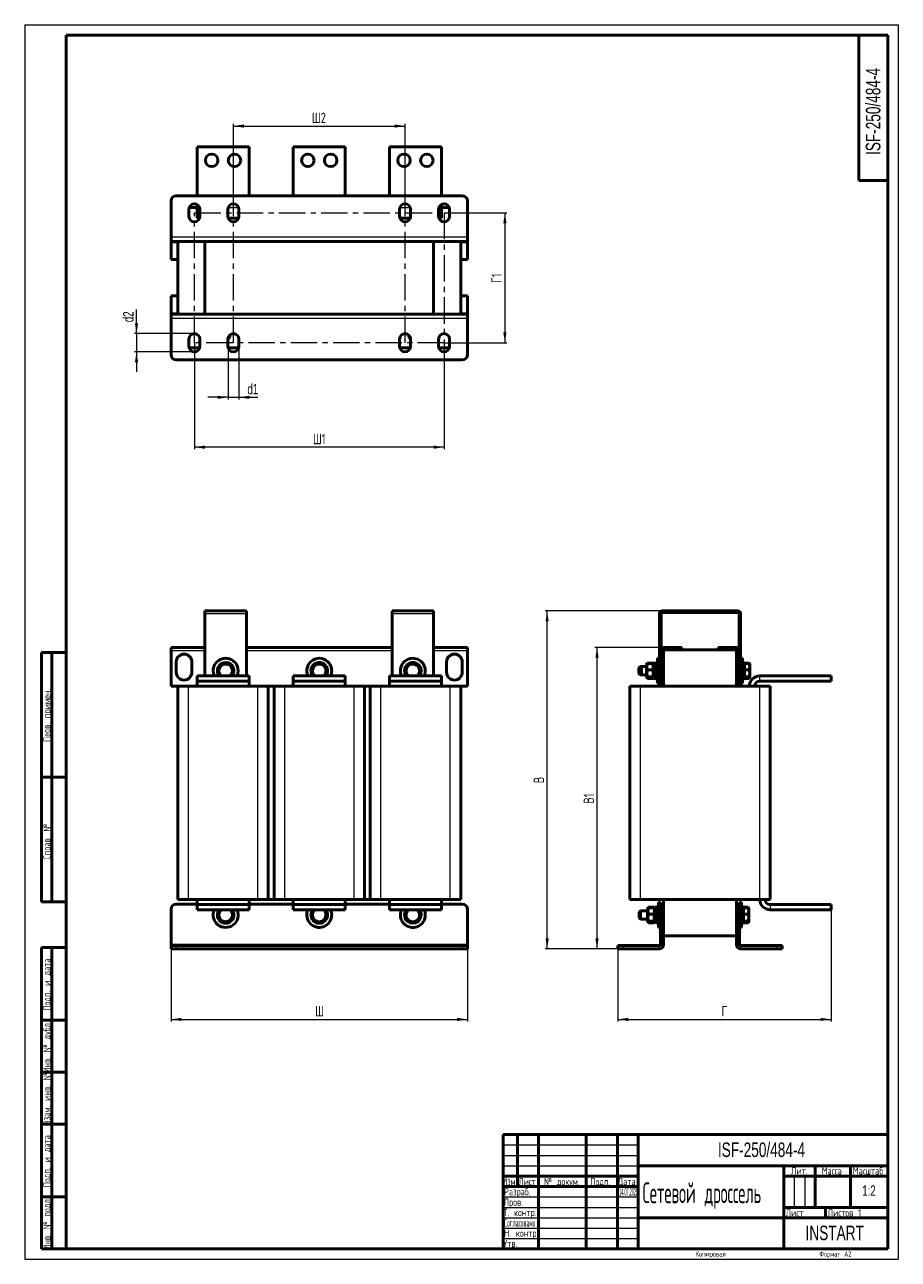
# Model space of a CAD drawing. Header units: millimetres. Extents: x 0 to 420, y 0 to 594.
import ezdxf

# ---------------------------------------------------------------- set-up
doc = ezdxf.new("R2010")
doc.units = ezdxf.units.MM
doc.linetypes.add('CENTERX2', pattern=[20.32, 12.7, -2.54, 2.54, -2.54])
doc.layers.add('ОСЕВЫЕ', color=7, linetype='Continuous')
doc.styles.add('SLDTEXTSTYLE0', font='TXT', dxfattribs={"width": 0.7, "bigfont": 'bigfont'})
doc.styles.add('SLDTEXTSTYLE1', font='TXT', dxfattribs={"width": 0.7})
doc.styles.add('SLDTEXTSTYLE2', font='TXT', dxfattribs={"width": 0.705079, "bigfont": 'bigfont'})
doc.styles.add('SLDTEXTSTYLE3', font='TXT', dxfattribs={"width": 0.648852, "bigfont": 'bigfont'})
doc.styles.add('SLDTEXTSTYLE4', font='TXT', dxfattribs={"width": 0.632021, "bigfont": 'bigfont'})
doc.styles.add('SLDTEXTSTYLE5', font='TXT', dxfattribs={"width": 0.625377, "bigfont": 'bigfont'})
doc.styles.add('SLDTEXTSTYLE6', font='TXT', dxfattribs={"width": 0.497708, "bigfont": 'bigfont'})
doc.styles.add('SLDTEXTSTYLE7', font='TXT', dxfattribs={"width": 0.310319})
doc.styles.add('SLDTEXTSTYLE8', font='TXT', dxfattribs={"width": 0.464618, "bigfont": 'bigfont'})
doc.dimstyles.new('SLDDIMSTYLE0', dxfattribs={"dimtxt": 5, "dimasz": 5, "dimexe": 0, "dimexo": 0.0625, "dimgap": 1.25, "dimtad": 2, "dimdec": 1, "dimlfac": 2, "dimrnd": 1e-09, "dimzin": 12, "dimdsep": 46, "dimtxsty": 'SLDTEXTSTYLE1', "dimsah": 1, "dimcen": 0.09, "dimadec": 0, "dimazin": 3, "dimtfac": 1, "dimtdec": 3, "dimtofl": 0, "dimtmove": 0, "dimatfit": 3, "dimfxl": 1, "dimfrac": 2, "dimtolj": 1, "dimtzin": 12, "dimarcsym": 0})
doc.dimstyles.new('SLDDIMSTYLE1', dxfattribs={"dimtxt": 5, "dimasz": 5, "dimexe": 0, "dimexo": 0.0625, "dimgap": 1.25, "dimtad": 2, "dimdec": 1, "dimlfac": 2, "dimrnd": 1e-09, "dimzin": 12, "dimdsep": 46, "dimtxsty": 'SLDTEXTSTYLE1', "dimsah": 1, "dimcen": 0.09, "dimadec": 0, "dimazin": 3, "dimtfac": 1, "dimtdec": 3, "dimtmove": 0, "dimatfit": 0, "dimfxl": 1, "dimfrac": 2, "dimtolj": 1, "dimtzin": 12, "dimarcsym": 0})

# ---------------------------------------------------------------- blocks, each defined once
blk = doc.blocks.new('_D')
at = {"color": 7, "linetype": 'Continuous', "lineweight": 0}
for p, q in [((70.36, 149.41), (70.36, 114.42)), ((212.86, 149.41), (212.86, 114.42)), ((70.36, 115.42), (212.86, 115.42))]:
    blk.add_line(p, q, dxfattribs=at)
at = {"color": 7, "linetype": 'Continuous', "lineweight": 18}
for points in [[(70.36, 115.42), (75.36, 114.65), (75.36, 116.19)], [(212.86, 115.42), (207.86, 116.19), (207.86, 114.65)]]:
    blk.add_solid(points, dxfattribs=at)
at = {"color": 7, "linetype": 'Continuous', "lineweight": 18, "insert": (139.66, 121.87), "char_height": 5, "attachment_point": 1, "style": 'SLDTEXTSTYLE0'}
blk.add_mtext('Ш', dxfattribs=at)
blk = doc.blocks.new('_D_1')
at = {"color": 7, "linetype": 'Continuous', "lineweight": 0}
for p, q in [((387.67, 168.16), (387.67, 114.42)), ((285.17, 149.41), (285.17, 114.42)), ((285.17, 115.42), (387.67, 115.42))]:
    blk.add_line(p, q, dxfattribs=at)
at = {"color": 7, "linetype": 'Continuous', "lineweight": 18}
for points in [[(285.17, 115.42), (290.17, 114.65), (290.17, 116.19)], [(387.67, 115.42), (382.67, 116.19), (382.67, 114.65)]]:
    blk.add_solid(points, dxfattribs=at)
at = {"color": 7, "linetype": 'Continuous', "lineweight": 18, "insert": (335, 121.87), "char_height": 5, "attachment_point": 1, "style": 'SLDTEXTSTYLE0'}
blk.add_mtext('Г', dxfattribs=at)
blk = doc.blocks.new('_D_2')
at = {"color": 7, "linetype": 'Continuous', "lineweight": 0}
for p, q in [((306.41, 311.92), (250.17, 311.92)), ((251.17, 149.42), (251.17, 311.92)), ((285.16, 149.42), (250.17, 149.42))]:
    blk.add_line(p, q, dxfattribs=at)
at = {"color": 7, "linetype": 'Continuous', "lineweight": 18}
for points in [[(251.17, 311.92), (250.4, 306.92), (251.94, 306.92)], [(251.17, 149.42), (251.94, 154.42), (250.4, 154.42)]]:
    blk.add_solid(points, dxfattribs=at)
at = {"color": 7, "linetype": 'Continuous', "lineweight": 18, "insert": (244.72, 229.07), "char_height": 5, "attachment_point": 1, "rotation": 90, "style": 'SLDTEXTSTYLE0'}
blk.add_mtext('В', dxfattribs=at)
blk = doc.blocks.new('_D_3')
at = {"color": 7, "linetype": 'Continuous', "lineweight": 0}
for p, q in [((307.66, 294.42), (274.17, 294.42)), ((275.17, 149.42), (275.17, 294.42)), ((285.16, 149.42), (274.17, 149.42))]:
    blk.add_line(p, q, dxfattribs=at)
at = {"color": 7, "linetype": 'Continuous', "lineweight": 18}
for points in [[(275.17, 294.42), (274.4, 289.42), (275.94, 289.42)], [(275.17, 149.42), (275.94, 154.42), (274.4, 154.42)]]:
    blk.add_solid(points, dxfattribs=at)
at = {"color": 7, "linetype": 'Continuous', "lineweight": 18, "insert": (268.72, 219.26), "char_height": 5, "attachment_point": 1, "rotation": 90, "style": 'SLDTEXTSTYLE0'}
blk.add_mtext('В1', dxfattribs=at)
blk = doc.blocks.new('_D_4')
at = {"color": 7, "linetype": 'Continuous', "lineweight": 0}
for p, q in [((81.61, 440.97), (81.61, 389.73)), ((201.61, 440.97), (201.61, 389.73)), ((201.61, 390.73), (81.61, 390.73))]:
    blk.add_line(p, q, dxfattribs=at)
at = {"color": 7, "linetype": 'Continuous', "lineweight": 18}
for points in [[(81.61, 390.73), (86.61, 389.96), (86.61, 391.5)], [(201.61, 390.73), (196.61, 391.5), (196.61, 389.96)]]:
    blk.add_solid(points, dxfattribs=at)
at = {"color": 7, "linetype": 'Continuous', "lineweight": 18, "insert": (138.59, 397.18), "char_height": 5, "attachment_point": 1, "style": 'SLDTEXTSTYLE0'}
blk.add_mtext('Ш1', dxfattribs=at)
blk = doc.blocks.new('_D_5')
at = {"color": 7, "linetype": 'Continuous', "lineweight": 0}
for p, q in [((100.36, 503.49), (100.36, 546.23)), ((100.36, 545.23), (182.86, 545.23)), ((182.86, 503.49), (182.86, 546.23))]:
    blk.add_line(p, q, dxfattribs=at)
at = {"color": 7, "linetype": 'Continuous', "lineweight": 18}
for points in [[(100.36, 545.23), (105.36, 544.46), (105.36, 546)], [(182.86, 545.23), (177.86, 546), (177.86, 544.46)]]:
    blk.add_solid(points, dxfattribs=at)
at = {"color": 7, "linetype": 'Continuous', "lineweight": 18, "insert": (138.06, 551.68), "char_height": 5, "attachment_point": 1, "style": 'SLDTEXTSTYLE0'}
blk.add_mtext('Ш2', dxfattribs=at)
blk = doc.blocks.new('_D_6')
at = {"color": 7, "linetype": 'Continuous', "lineweight": 0}
for p, q in [((201.62, 503.48), (231.86, 503.48)), ((230.86, 503.48), (230.86, 440.98)), ((201.62, 440.98), (231.86, 440.98))]:
    blk.add_line(p, q, dxfattribs=at)
at = {"color": 7, "linetype": 'Continuous', "lineweight": 18}
for points in [[(230.86, 503.48), (230.09, 498.48), (231.63, 498.48)], [(230.86, 440.98), (231.63, 445.98), (230.09, 445.98)]]:
    blk.add_solid(points, dxfattribs=at)
at = {"color": 7, "linetype": 'Continuous', "lineweight": 18, "insert": (224.42, 469.75), "char_height": 5, "attachment_point": 1, "rotation": 90, "style": 'SLDTEXTSTYLE0'}
blk.add_mtext('Г1', dxfattribs=at)
blk = doc.blocks.new('_D_7')
at = {"color": 7, "linetype": 'Continuous', "lineweight": 0}
for p, q in [((53.75, 445.36), (53.75, 456.9)), ((81.6, 445.36), (52.75, 445.36)), ((53.75, 445.36), (53.75, 436.61)), ((81.6, 436.61), (52.75, 436.61)), ((53.75, 436.61), (53.75, 426.99))]:
    blk.add_line(p, q, dxfattribs=at)
at = {"color": 7, "linetype": 'Continuous', "lineweight": 18}
for points in [[(53.75, 445.36), (54.52, 450.36), (52.98, 450.36)], [(53.75, 436.61), (52.98, 431.61), (54.52, 431.61)]]:
    blk.add_solid(points, dxfattribs=at)
at = {"color": 7, "linetype": 'Continuous', "lineweight": 18, "insert": (47.31, 450.86), "char_height": 5, "attachment_point": 1, "rotation": 90, "style": 'SLDTEXTSTYLE1'}
blk.add_mtext('d2', dxfattribs=at)
blk = doc.blocks.new('_D_8')
at = {"color": 7, "linetype": 'Continuous', "lineweight": 0}
for p, q in [((97.74, 439.22), (97.74, 413.73)), ((102.99, 439.22), (102.99, 413.73)), ((97.74, 414.73), (88.12, 414.73)), ((97.74, 414.73), (102.99, 414.73)), ((102.99, 414.73), (112.04, 414.73))]:
    blk.add_line(p, q, dxfattribs=at)
at = {"color": 7, "linetype": 'Continuous', "lineweight": 18}
for points in [[(97.74, 414.73), (92.74, 415.5), (92.74, 413.96)], [(102.99, 414.73), (107.99, 413.96), (107.99, 415.5)]]:
    blk.add_solid(points, dxfattribs=at)
at = {"color": 7, "linetype": 'Continuous', "lineweight": 18, "insert": (107.07, 421.18), "char_height": 5, "attachment_point": 1, "style": 'SLDTEXTSTYLE1'}
blk.add_mtext('d1', dxfattribs=at)

msp = doc.modelspace()

# ---------------------------------------------------------------- linework, layer by layer
at = {"color": 7, "linetype": 'Continuous', "lineweight": 50}
for p, q in [((20, 589), (20, 5)), ((415, 589), (20, 589)), ((401, 589), (401, 519)), ((415, 5), (415, 589)), ((107.861, 535.232), (82.861, 535.232)), ((82.861, 535.232), (82.861, 511.732)), ((107.861, 511.732), (107.861, 535.232)), ((154.111, 535.232), (129.111, 535.232)), ((129.111, 535.232), (129.111, 511.732)), ((154.111, 511.732), (154.111, 535.232)), ((200.361, 535.232), (175.361, 535.232)), ((175.361, 535.232), (175.361, 511.732)), ((200.361, 511.732), (200.361, 535.232)), ((401, 519), (415, 519)), ((72.861, 511.732), (210.361, 511.732)), ((70.361, 491.732), (70.361, 509.232)), ((78.986, 501.732), (78.986, 505.232)), ((79.095, 505.982), (82.861, 505.982)), ((82.861, 507.541), (82.861, 505.982)), ((82.861, 500.982), (82.861, 505.982)), ((84.236, 505.232), (84.236, 501.732)), ((97.736, 501.732), (97.736, 505.232)), ((102.986, 505.232), (102.986, 501.732)), ((180.236, 501.732), (180.236, 505.232)), ((185.486, 505.232), (185.486, 501.732)), ((198.986, 501.732), (198.986, 505.232)), ((200.361, 505.982), (200.361, 507.541)), ((200.361, 505.982), (200.361, 500.982)), ((200.361, 505.982), (204.127, 505.982)), ((204.236, 505.232), (204.236, 501.732)), ((212.861, 509.232), (212.861, 491.732)), ((82.861, 500.982), (84.127, 500.982)), ((97.845, 500.982), (102.877, 500.982)), ((180.345, 500.982), (185.377, 500.982)), ((199.095, 500.982), (200.361, 500.982)), ((70.361, 489.732), (70.361, 491.732)), ((70.361, 489.732), (70.361, 489.232)), ((70.361, 489.732), (212.861, 489.732)), ((70.361, 480.982), (70.361, 489.232)), ((73.611, 454.732), (73.611, 489.732)), ((86.611, 454.732), (86.611, 489.732)), ((196.611, 454.732), (196.611, 489.732)), ((209.611, 489.732), (209.611, 454.732)), ((212.861, 491.732), (212.861, 489.732)), ((212.861, 489.232), (212.861, 489.732)), ((212.861, 489.232), (212.861, 480.982)), ((73.611, 480.982), (70.361, 480.982)), ((212.861, 480.982), (209.611, 480.982)), ((70.361, 463.482), (73.611, 463.482)), ((70.361, 455.232), (70.361, 463.482)), ((209.611, 463.482), (212.861, 463.482)), ((212.861, 463.482), (212.861, 455.232)), ((70.361, 455.232), (70.361, 454.732)), ((212.861, 454.732), (70.361, 454.732)), ((70.361, 452.732), (70.361, 454.732)), ((70.361, 435.232), (70.361, 452.732)), ((212.861, 454.732), (212.861, 455.232)), ((212.861, 454.732), (212.861, 452.732)), ((212.861, 452.732), (212.861, 435.232)), ((78.986, 439.232), (78.986, 442.732)), ((84.236, 442.732), (84.236, 439.232)), ((97.736, 439.232), (97.736, 442.732)), ((97.986, 443.032), (97.753, 443.032)), ((97.904, 443.657), (98.611, 443.657)), ((97.986, 443.032), (98.611, 443.657)), ((98.611, 443.657), (98.611, 444.689)), ((102.986, 442.732), (102.986, 439.232)), ((180.236, 439.232), (180.236, 442.732)), ((184.611, 444.689), (184.611, 443.657)), ((184.611, 443.657), (185.236, 443.032)), ((184.611, 443.657), (185.318, 443.657)), ((185.469, 443.032), (185.236, 443.032)), ((185.486, 442.732), (185.486, 439.232)), ((198.986, 439.232), (198.986, 442.732)), ((204.236, 442.732), (204.236, 439.232)), ((84.127, 438.482), (79.095, 438.482)), ((102.877, 438.482), (97.845, 438.482)), ((185.377, 438.482), (180.345, 438.482)), ((204.127, 438.482), (199.095, 438.482)), ((210.361, 432.732), (72.861, 432.732)), ((86.611, 311.923), (106.611, 311.923)), ((86.611, 310.673), (86.611, 311.923)), ((86.611, 310.673), (86.611, 280.673)), ((106.611, 311.923), (106.611, 310.673)), ((106.611, 280.673), (106.611, 310.673)), ((176.611, 311.923), (196.611, 311.923)), ((176.611, 310.673), (176.611, 311.923)), ((176.611, 310.673), (176.611, 280.673)), ((196.611, 311.923), (196.611, 310.673)), ((196.611, 280.673), (196.611, 310.673)), ((305.168, 278.673), (305.168, 310.673)), ((305.918, 292.673), (305.918, 310.673)), ((306.418, 311.923), (342.918, 311.923)), ((306.418, 311.173), (342.918, 311.173)), ((343.418, 310.673), (343.418, 292.673)), ((344.168, 310.673), (344.168, 278.673)), ((8, 172), (8, 292)), ((20, 292), (8, 292)), ((8, 172), (8, 292)), ((13, 172), (13, 292)), ((13, 172), (13, 292)), ((70.361, 292.673), (70.361, 294.423)), ((86.611, 294.423), (70.361, 294.423)), ((70.361, 275.673), (70.361, 292.673)), ((176.611, 294.423), (106.611, 294.423)), ((212.861, 294.423), (196.611, 294.423)), ((212.861, 294.423), (212.861, 292.673)), ((212.861, 292.673), (212.861, 275.673)), ((305.918, 292.673), (305.918, 275.673)), ((307.168, 292.673), (307.168, 275.673)), ((307.668, 294.423), (315.918, 294.423)), ((307.668, 293.173), (315.918, 293.173)), ((315.918, 294.423), (315.918, 293.173)), ((315.918, 293.173), (333.418, 293.173)), ((333.418, 294.423), (341.668, 294.423)), ((333.418, 294.423), (333.418, 293.173)), ((333.418, 293.173), (341.668, 293.173)), ((342.168, 275.673), (342.168, 292.673)), ((343.418, 275.673), (343.418, 292.673)), ((72.861, 282.423), (72.861, 287.423)), ((80.361, 287.423), (80.361, 282.423)), ((95.126, 286.619), (96.989, 286.401)), ((98.853, 286.182), (99.596, 284.459)), ((139.359, 286.175), (141.222, 286.4)), ((143.085, 286.624), (144.211, 285.123)), ((183.066, 284.403), (184.485, 285.631)), ((185.904, 286.859), (187.676, 286.243)), ((189.449, 285.628), (189.803, 283.785)), ((202.861, 282.423), (202.861, 287.423)), ((210.361, 287.423), (210.361, 282.423)), ((295.843, 285.173), (295.218, 284.548)), ((296.593, 285.173), (295.843, 285.173)), ((295.843, 285.173), (295.843, 281.173)), ((296.593, 285.173), (295.968, 284.548)), ((298.968, 285.173), (296.593, 285.173)), ((296.593, 285.173), (296.593, 281.173)), ((299.131, 286.455), (298.968, 286.173)), ((298.968, 280.173), (298.968, 286.173)), ((299.225, 286.618), (299.131, 286.455)), ((299.403, 286.859), (299.235, 286.613)), ((299.333, 286.583), (299.403, 286.859)), ((301.934, 286.859), (299.403, 286.859)), ((301.934, 286.619), (299.403, 286.619)), ((302.368, 286.624), (300.153, 286.624)), ((301.934, 286.859), (302.014, 286.624)), ((302.057, 286.614), (301.934, 286.859)), ((302.182, 286.445), (301.934, 286.619)), ((302.108, 286.624), (302.1, 286.638)), ((302.368, 286.173), (302.204, 286.458)), ((302.368, 286.175), (302.367, 286.175)), ((303.368, 286.873), (302.368, 286.873)), ((302.368, 286.873), (302.368, 279.473)), ((304.168, 287.173), (303.368, 287.173)), ((303.368, 287.173), (303.368, 279.173)), ((305.168, 289.173), (304.168, 289.173)), ((304.168, 289.173), (304.168, 277.173)), ((345.168, 289.173), (344.168, 289.173)), ((345.168, 289.173), (345.168, 277.173)), ((345.968, 287.173), (345.168, 287.173)), ((345.968, 287.173), (345.968, 279.173)), ((347.578, 286.624), (345.968, 286.624)), ((346.118, 286.175), (345.968, 286.175)), ((346.118, 286.111), (345.968, 285.961)), ((348.328, 286.859), (346.118, 286.859)), ((346.118, 286.859), (346.118, 286.624)), ((348.328, 286.619), (346.118, 286.619)), ((346.118, 286.619), (346.118, 283.61)), ((348.381, 286.65), (348.328, 286.859)), ((348.328, 286.859), (348.443, 286.614)), ((348.328, 286.619), (348.618, 286.401)), ((348.618, 286.423), (348.492, 286.642)), ((348.618, 285.115), (348.618, 286.423)), ((82.861, 278.173), (82.861, 280.673)), ((82.861, 280.673), (107.861, 280.673)), ((92.884, 283.61), (94.005, 285.115)), ((94.149, 280.673), (93.626, 281.887)), ((100.338, 282.736), (99.217, 281.231)), ((107.861, 278.173), (107.861, 280.673)), ((129.111, 278.173), (129.111, 280.673)), ((129.111, 280.673), (154.111, 280.673)), ((137.885, 282.724), (138.622, 284.45)), ((139.423, 280.673), (139.011, 281.223)), ((145.337, 283.622), (144.6, 281.896)), ((154.111, 278.173), (154.111, 280.673)), ((175.361, 278.173), (175.361, 280.673)), ((175.361, 280.673), (200.361, 280.673)), ((183.773, 280.718), (183.419, 282.561)), ((183.902, 280.673), (183.773, 280.718)), ((188.737, 280.715), (188.688, 280.673)), ((190.156, 281.943), (188.737, 280.715)), ((200.361, 278.173), (200.361, 280.673)), ((295.218, 281.798), (295.218, 284.548)), ((295.218, 281.798), (295.843, 281.173)), ((295.843, 281.173), (296.593, 281.173)), ((295.968, 281.798), (295.968, 284.548)), ((295.968, 281.798), (296.593, 281.173)), ((296.593, 281.173), (298.968, 281.173)), ((298.968, 280.173), (299.131, 279.891)), ((299.131, 279.891), (299.225, 279.728)), ((299.403, 279.487), (299.235, 279.733)), ((301.934, 283.61), (299.403, 283.61)), ((301.934, 280.164), (299.403, 280.164)), ((301.934, 279.727), (299.403, 279.727)), ((301.934, 279.487), (299.403, 279.487)), ((302.368, 279.722), (300.153, 279.722)), ((302.057, 279.733), (301.934, 279.487)), ((302.1, 279.708), (302.108, 279.722)), ((302.204, 279.888), (302.368, 280.173)), ((302.368, 279.473), (303.368, 279.473)), ((345.968, 280.386), (346.118, 280.236)), ((347.578, 279.722), (345.968, 279.722)), ((348.328, 283.61), (346.118, 283.61)), ((346.118, 283.61), (346.118, 280.164)), ((348.328, 280.164), (346.118, 280.164)), ((346.118, 280.164), (346.118, 279.727)), ((348.328, 279.727), (346.118, 279.727)), ((346.118, 279.722), (346.118, 279.487)), ((348.328, 279.487), (346.118, 279.487)), ((348.328, 283.61), (348.618, 285.115)), ((348.328, 280.164), (348.618, 281.887)), ((348.328, 279.727), (348.618, 279.945)), ((348.328, 279.487), (348.443, 279.732)), ((348.492, 279.704), (348.618, 279.923)), ((348.618, 281.887), (348.618, 285.115)), ((348.618, 279.945), (348.618, 281.887)), ((353.418, 280.673), (387.668, 280.673)), ((387.668, 278.173), (387.668, 280.673)), ((73.611, 275.673), (70.361, 275.673)), ((73.611, 173.173), (73.611, 275.673)), ((73.611, 275.673), (78.611, 275.673)), ((78.611, 275.673), (112.111, 275.673)), ((82.861, 278.173), (107.861, 278.173)), ((82.861, 278.173), (82.861, 275.673)), ((107.861, 275.673), (107.861, 278.173)), ((112.111, 275.673), (117.111, 275.673)), ((119.861, 275.673), (117.111, 275.673)), ((117.111, 275.673), (117.111, 173.173)), ((119.861, 173.173), (119.861, 275.673)), ((119.861, 275.673), (124.861, 275.673)), ((124.861, 275.673), (158.361, 275.673)), ((129.111, 278.173), (154.111, 278.173)), ((129.111, 278.173), (129.111, 275.673)), ((154.111, 275.673), (154.111, 278.173)), ((158.361, 275.673), (163.361, 275.673)), ((166.111, 275.673), (163.361, 275.673)), ((163.361, 275.673), (163.361, 173.173)), ((166.111, 173.173), (166.111, 275.673)), ((166.111, 275.673), (171.111, 275.673)), ((171.111, 275.673), (204.611, 275.673)), ((175.361, 278.173), (200.361, 278.173)), ((175.361, 278.173), (175.361, 275.673)), ((200.361, 275.673), (200.361, 278.173)), ((204.611, 275.673), (209.611, 275.673)), ((212.861, 275.673), (209.611, 275.673)), ((209.611, 275.673), (209.611, 173.173)), ((290.918, 173.173), (290.918, 275.673)), ((290.918, 275.673), (295.918, 275.673)), ((295.918, 275.673), (305.918, 275.673)), ((303.368, 279.173), (304.168, 279.173)), ((304.168, 277.173), (305.168, 277.173)), ((305.168, 278.673), (305.168, 277.173)), ((305.168, 278.673), (305.918, 278.673)), ((305.168, 277.173), (305.918, 277.173)), ((305.918, 275.673), (307.168, 275.673)), ((307.168, 275.673), (342.168, 275.673)), ((343.418, 275.673), (342.168, 275.673)), ((344.168, 278.673), (343.418, 278.673)), ((343.418, 277.173), (344.168, 277.173)), ((343.418, 275.673), (353.418, 275.673)), ((344.168, 278.673), (344.168, 277.173)), ((344.168, 277.173), (345.168, 277.173)), ((345.168, 279.173), (345.968, 279.173)), ((353.418, 278.173), (387.668, 278.173)), ((353.418, 275.673), (358.418, 275.673)), ((358.418, 275.673), (358.418, 173.173)), ((8, 232), (20, 232)), ((78.611, 173.173), (73.611, 173.173)), ((78.611, 173.173), (112.111, 173.173)), ((82.861, 173.173), (82.861, 170.673)), ((107.861, 170.673), (107.861, 173.173)), ((117.111, 173.173), (112.111, 173.173)), ((117.111, 173.173), (119.861, 173.173)), ((124.861, 173.173), (119.861, 173.173)), ((124.861, 173.173), (158.361, 173.173)), ((129.111, 173.173), (129.111, 170.673)), ((154.111, 170.673), (154.111, 173.173)), ((163.361, 173.173), (158.361, 173.173)), ((163.361, 173.173), (166.111, 173.173)), ((171.111, 173.173), (166.111, 173.173)), ((171.111, 173.173), (204.611, 173.173)), ((175.361, 173.173), (175.361, 170.673)), ((200.361, 170.673), (200.361, 173.173)), ((209.611, 173.173), (204.611, 173.173)), ((295.918, 173.173), (290.918, 173.173)), ((295.918, 173.173), (353.418, 173.173)), ((307.168, 173.173), (307.168, 170.923)), ((342.168, 173.173), (342.168, 170.923)), ((358.418, 173.173), (353.418, 173.173)), ((8, 172), (20, 172)), ((70.361, 151.423), (70.361, 168.423)), ((72.861, 170.923), (82.861, 170.923)), ((82.861, 170.673), (82.861, 168.173)), ((107.861, 170.673), (82.861, 170.673)), ((107.861, 168.173), (82.861, 168.173)), ((92.884, 166.11), (94.005, 167.615)), ((99.073, 168.173), (99.596, 166.959)), ((102.121, 168.047), (102.065, 168.173)), ((107.861, 170.923), (129.111, 170.923)), ((107.861, 170.673), (107.861, 168.173)), ((129.111, 170.673), (129.111, 168.173)), ((154.111, 170.673), (129.111, 170.673)), ((154.111, 168.173), (129.111, 168.173)), ((138.066, 166.903), (139.485, 168.131)), ((139.485, 168.131), (139.534, 168.173)), ((144.32, 168.173), (144.449, 168.128)), ((144.449, 168.128), (144.803, 166.285)), ((154.111, 170.923), (175.361, 170.923)), ((154.111, 170.673), (154.111, 168.173)), ((175.361, 170.673), (175.361, 168.173)), ((200.361, 170.673), (175.361, 170.673)), ((200.361, 168.173), (175.361, 168.173)), ((183.361, 167.549), (184.441, 168.173)), ((188.781, 168.173), (189.861, 167.549)), ((189.861, 167.549), (189.861, 165.673)), ((200.361, 170.923), (210.361, 170.923)), ((200.361, 170.673), (200.361, 168.173)), ((212.861, 168.423), (212.861, 151.423)), ((296.093, 167.673), (295.468, 167.048)), ((295.468, 164.298), (295.468, 167.048)), ((299.468, 167.673), (296.093, 167.673)), ((296.093, 167.673), (296.093, 163.673)), ((299.631, 168.955), (299.468, 168.673)), ((299.468, 162.673), (299.468, 168.673)), ((299.725, 169.118), (299.631, 168.955)), ((299.903, 169.359), (299.735, 169.113)), ((299.833, 169.083), (299.903, 169.359)), ((299.86, 169.296), (299.903, 169.426)), ((302.434, 169.426), (299.903, 169.426)), ((302.434, 169.359), (299.903, 169.359)), ((302.434, 169.119), (299.903, 169.119)), ((302.434, 169.359), (302.487, 169.202)), ((302.557, 169.114), (302.434, 169.359)), ((302.682, 168.945), (302.434, 169.119)), ((302.704, 168.958), (302.6, 169.138)), ((302.868, 168.673), (302.704, 168.958)), ((303.868, 169.373), (302.868, 169.373)), ((302.868, 169.373), (302.868, 161.973)), ((304.668, 169.673), (303.868, 169.673)), ((303.868, 169.673), (303.868, 161.673)), ((305.668, 171.673), (304.668, 171.673)), ((304.668, 171.673), (304.668, 159.673)), ((305.668, 171.673), (305.668, 170.923)), ((305.668, 168.423), (305.668, 170.923)), ((305.668, 170.923), (307.168, 170.923)), ((305.668, 168.423), (305.668, 151.423)), ((307.168, 170.923), (307.168, 168.423)), ((307.168, 168.423), (307.168, 151.423)), ((342.168, 170.923), (343.668, 170.923)), ((342.168, 168.423), (342.168, 170.923)), ((342.168, 151.423), (342.168, 168.423)), ((344.668, 171.673), (343.668, 171.673)), ((343.668, 171.673), (343.668, 170.923)), ((343.668, 170.923), (343.668, 168.423)), ((343.668, 151.423), (343.668, 168.423)), ((344.668, 171.673), (344.668, 159.673)), ((345.468, 169.673), (344.668, 169.673)), ((345.468, 169.673), (345.468, 161.673)), ((345.618, 168.611), (345.468, 168.461)), ((347.828, 169.426), (345.618, 169.426)), ((345.618, 169.426), (345.618, 169.359)), ((345.618, 169.359), (345.618, 169.119)), ((347.828, 169.359), (345.618, 169.359)), ((347.828, 169.119), (345.618, 169.119)), ((345.618, 169.119), (345.618, 166.11)), ((347.881, 169.15), (347.828, 169.359)), ((347.828, 169.359), (347.943, 169.114)), ((347.828, 169.119), (348.118, 168.901)), ((347.828, 166.11), (348.118, 167.615)), ((347.992, 169.142), (347.925, 169.257)), ((348.118, 168.923), (347.992, 169.142)), ((348.118, 167.615), (348.118, 168.923)), ((348.118, 164.387), (348.118, 167.615)), ((387.668, 170.673), (358.418, 170.673)), ((387.668, 168.173), (358.418, 168.173)), ((387.668, 170.673), (387.668, 168.173)), ((94.369, 162.664), (93.626, 164.387)), ((98.096, 162.227), (96.232, 162.445)), ((100.338, 165.236), (99.217, 163.731)), ((138.773, 163.218), (138.419, 165.061)), ((142.318, 161.987), (140.545, 162.603)), ((145.156, 164.443), (143.737, 163.215)), ((183.361, 163.797), (183.361, 165.673)), ((186.611, 161.92), (184.986, 162.858)), ((189.861, 163.797), (188.236, 162.858)), ((295.468, 164.298), (296.093, 163.673)), ((296.093, 163.673), (299.468, 163.673)), ((299.468, 162.673), (299.631, 162.391)), ((299.631, 162.391), (299.725, 162.228)), ((299.725, 162.228), (299.903, 161.92)), ((299.903, 161.987), (299.735, 162.233)), ((302.434, 166.11), (299.903, 166.11)), ((302.434, 162.664), (299.903, 162.664)), ((302.434, 162.227), (299.903, 162.227)), ((302.434, 161.987), (299.903, 161.987)), ((302.434, 161.92), (299.903, 161.92)), ((302.621, 162.358), (302.434, 161.987)), ((302.434, 161.92), (302.6, 162.208)), ((302.6, 162.208), (302.664, 162.32)), ((302.704, 162.388), (302.868, 162.673)), ((302.868, 161.973), (303.868, 161.973)), ((303.868, 161.673), (304.668, 161.673)), ((344.668, 161.673), (345.468, 161.673)), ((345.468, 162.886), (345.618, 162.736)), ((347.828, 166.11), (345.618, 166.11)), ((345.618, 166.11), (345.618, 162.664)), ((347.828, 162.664), (345.618, 162.664)), ((345.618, 162.664), (345.618, 162.227)), ((347.828, 162.227), (345.618, 162.227)), ((345.618, 162.227), (345.618, 161.987)), ((345.618, 161.987), (345.618, 161.92)), ((347.828, 161.987), (345.618, 161.987)), ((347.828, 161.92), (345.618, 161.92)), ((347.828, 162.664), (348.118, 164.387)), ((347.828, 162.227), (348.118, 162.445)), ((347.828, 161.987), (347.943, 162.232)), ((347.925, 162.089), (347.992, 162.204)), ((347.992, 162.204), (348.118, 162.423)), ((348.118, 162.445), (348.118, 164.387)), ((304.668, 159.673), (305.668, 159.673)), ((307.168, 155.673), (342.168, 155.673)), ((343.668, 159.673), (344.668, 159.673)), ((8, 5), (8, 150)), ((8, 150), (20, 150)), ((13, 5), (13, 150)), ((70.361, 151.423), (70.361, 150.923)), ((70.361, 149.423), (70.361, 150.923)), ((70.361, 150.923), (72.861, 150.923)), ((72.861, 149.423), (70.361, 149.423)), ((72.861, 150.923), (210.361, 150.923)), ((72.861, 149.423), (210.361, 149.423)), ((210.361, 150.923), (212.861, 150.923)), ((212.861, 149.423), (210.361, 149.423)), ((212.861, 150.923), (212.861, 151.423)), ((212.861, 150.923), (212.861, 149.423)), ((285.168, 149.423), (285.168, 150.923)), ((285.168, 150.923), (287.668, 150.923)), ((287.668, 149.423), (285.168, 149.423)), ((287.668, 150.923), (305.168, 150.923)), ((287.668, 149.423), (305.168, 149.423)), ((344.168, 150.923), (361.668, 150.923)), ((344.168, 149.423), (361.668, 149.423)), ((361.668, 150.923), (364.168, 150.923)), ((364.168, 149.423), (361.668, 149.423)), ((364.168, 150.923), (364.168, 149.423)), ((20, 115), (8, 115)), ((20, 90), (8, 90)), ((20, 65), (8, 65)), ((230, 60), (415, 60)), ((230, 60), (230, 5)), ((237, 35), (237, 60)), ((247, 60), (247, 5)), ((270, 60), (270, 5)), ((285, 60), (285, 5)), ((295, 60), (295, 5)), ((295, 45), (415, 45)), ((365, 45), (365, 5)), ((380, 45), (380, 25)), ((397, 45), (397, 25)), ((230, 40), (295, 40)), ((365, 40), (415, 40)), ((8, 30), (20, 30)), ((230, 35), (295, 35)), ((365, 25), (415, 25)), ((385, 25), (385, 20)), ((295, 20), (415, 20)), ((8, 5), (20, 5)), ((20, 5), (415, 5))]:
    msp.add_line(p, q, dxfattribs=at)
at = {"color": 7, "linetype": 'Continuous', "lineweight": 25}
for p, q in [((20, 589), (20, 5)), ((20, 232), (8, 232))]:
    msp.add_line(p, q, dxfattribs=at)
at = {"color": 8, "linetype": 'Continuous', "lineweight": 18}
for p, q in [((82.861, 505.982), (84.127, 505.982)), ((97.845, 505.982), (102.877, 505.982)), ((180.345, 505.982), (185.377, 505.982)), ((199.095, 505.982), (200.361, 505.982)), ((212.861, 491.732), (70.361, 491.732)), ((70.361, 489.232), (73.611, 489.232)), ((209.611, 489.232), (212.861, 489.232)), ((73.611, 455.232), (70.361, 455.232)), ((70.361, 452.732), (212.861, 452.732)), ((212.861, 455.232), (209.611, 455.232)), ((86.611, 310.673), (106.611, 310.673)), ((176.611, 310.673), (196.611, 310.673)), ((305.918, 310.673), (305.168, 310.673)), ((306.418, 311.173), (306.418, 311.923)), ((342.918, 311.173), (342.918, 311.923)), ((343.418, 310.673), (344.168, 310.673)), ((86.611, 292.673), (70.361, 292.673)), ((176.611, 292.673), (106.611, 292.673)), ((212.861, 292.673), (196.611, 292.673)), ((307.168, 292.673), (305.918, 292.673)), ((307.668, 293.173), (307.668, 294.423)), ((341.668, 293.173), (341.668, 294.423)), ((342.168, 292.673), (343.418, 292.673)), ((353.418, 278.173), (353.418, 280.673)), ((78.611, 275.673), (78.611, 173.173)), ((112.111, 173.173), (112.111, 275.673)), ((124.861, 275.673), (124.861, 173.173)), ((158.361, 173.173), (158.361, 275.673)), ((171.111, 275.673), (171.111, 173.173)), ((204.611, 173.173), (204.611, 275.673)), ((295.918, 275.673), (295.918, 173.173)), ((353.418, 173.173), (353.418, 275.673)), ((307.168, 168.423), (305.668, 168.423)), ((343.668, 168.423), (342.168, 168.423)), ((358.418, 170.673), (358.418, 168.173)), ((212.861, 151.423), (70.361, 151.423)), ((72.861, 150.923), (72.861, 149.423)), ((210.361, 149.423), (210.361, 150.923)), ((287.668, 150.923), (287.668, 149.423)), ((305.168, 149.423), (305.168, 150.923)), ((305.668, 151.423), (307.168, 151.423)), ((343.668, 151.423), (342.168, 151.423)), ((344.168, 149.423), (344.168, 150.923)), ((361.668, 149.423), (361.668, 150.923))]:
    msp.add_line(p, q, dxfattribs=at)
at = {"color": 7, "linetype": 'CENTERX2', "lineweight": 18}
for p, q in [((81.611, 503.482), (201.611, 503.482)), ((81.611, 440.982), (81.611, 503.482)), ((100.361, 440.982), (100.361, 503.482)), ((182.861, 440.982), (182.861, 503.482)), ((201.611, 503.482), (201.611, 440.982)), ((201.611, 440.982), (81.611, 440.982))]:
    msp.add_line(p, q, dxfattribs=at)
at = {"color": 7, "linetype": 'Continuous', "lineweight": 18}
for p, q in [((230, 55), (295, 55)), ((230, 50), (295, 50)), ((230, 45), (295, 45)), ((370, 40), (370, 25)), ((375, 40), (375, 25)), ((230, 30), (295, 30)), ((230, 25), (295, 25)), ((230, 20), (295, 20)), ((230, 15), (295, 15)), ((230, 10), (295, 10))]:
    msp.add_line(p, q, dxfattribs=at)
at = {"color": 7, "linetype": 'Continuous', "lineweight": 50, "flags": 128}
for points in [[(99.217, 281.231), (98.941, 280.908), (98.688, 280.673)], [(139.534, 280.673), (139.288, 280.9), (139.011, 281.223)], [(94.005, 167.615), (94.281, 167.938), (94.534, 168.173)], [(100.284, 167.256), (99.858, 168.009), (99.733, 168.173)], [(147.503, 166.804), (147.218, 167.81), (147.065, 168.173)]]:
    msp.add_lwpolyline(points, dxfattribs=at)
at = {"color": 7, "linetype": 'Continuous', "lineweight": 50}
for centre in [(89.861, 528.732), (100.861, 528.732), (136.111, 528.732), (147.111, 528.732), (182.361, 528.732), (193.361, 528.732)]:
    msp.add_circle(centre, 3, dxfattribs=at)
for centre, radius, start, end in [((72.861, 509.232), 2.5, 90, 180), ((210.361, 509.232), 2.5, 0, 90), ((81.611, 505.232), 2.625, 0, 180), ((100.361, 505.232), 2.625, 0, 180), ((182.861, 505.232), 2.625, 0, 180), ((201.611, 505.232), 2.625, 0, 180), ((81.611, 501.732), 2.625, 180, 0), ((100.361, 501.732), 2.625, 180, 0), ((182.861, 501.732), 2.625, 180, 0), ((201.611, 501.732), 2.625, 180, 0), ((81.611, 442.732), 2.625, 0, 180), ((100.361, 442.732), 2.625, 0, 180), ((182.861, 442.732), 2.625, 0, 180), ((201.611, 442.732), 2.625, 0, 180), ((72.861, 435.232), 2.5, 180, 270), ((81.611, 439.232), 2.625, 180, 0), ((100.361, 439.232), 2.625, 180, 0), ((182.861, 439.232), 2.625, 180, 0), ((201.611, 439.232), 2.625, 180, 0), ((210.361, 435.232), 2.5, 270, 0), ((306.418, 310.673), 1.25, 90, 180), ((306.418, 310.673), 0.5, 90, 180), ((342.918, 310.673), 1.25, 0, 90), ((342.918, 310.673), 0.5, 0, 90), ((76.611, 287.423), 3.75, 0, 180), ((206.611, 287.423), 3.75, 360, 180), ((307.668, 292.673), 1.75, 90, 180), ((307.668, 292.673), 0.5, 90, 180), ((341.668, 292.673), 1.75, 0, 90), ((341.668, 292.673), 0.5, 0, 90), ((96.611, 283.173), 6, 23.311778, 204.624318), ((96.611, 283.173), 4, 23.311778, 218.682187), ((96.611, 283.173), 3.25, 83.311778, 143.311778), ((96.611, 283.173), 3.25, 23.311778, 83.311778), ((96.611, 283.173), 6, 335.375682, 23.311778), ((141.611, 283.173), 6, 36.869898, 204.624318), ((141.611, 283.173), 4, 36.869898, 218.682187), ((141.611, 283.173), 3.25, 96.869898, 156.869898), ((141.611, 283.173), 3.25, 36.869898, 96.869898), ((141.611, 283.173), 3.25, 336.869898, 36.869898), ((141.611, 283.173), 4, 321.317813, 36.869898), ((141.611, 283.173), 6, 335.375682, 36.869898), ((186.611, 283.173), 6, 10.862626, 204.624318), ((186.611, 283.173), 4, 10.862626, 218.682187), ((186.611, 283.173), 3.25, 130.862626, 190.862626), ((186.611, 283.173), 3.25, 70.862626, 130.862626), ((186.611, 283.173), 3.25, 10.862626, 70.862626), ((76.611, 282.423), 3.75, 180, 0), ((96.611, 283.173), 3.25, 143.311778, 203.311778), ((96.611, 283.173), 3.25, 203.311778, 230.284863), ((96.611, 283.173), 3.25, 323.311778, 23.311778), ((96.611, 283.173), 4, 321.317813, 23.311778), ((141.611, 283.173), 3.25, 156.869898, 216.869898), ((141.611, 283.173), 3.25, 309.715137, 336.869898), ((186.611, 283.173), 3.25, 190.862626, 230.284863), ((186.611, 283.173), 3.25, 310.862626, 10.862626), ((186.611, 283.173), 4, 321.317813, 10.862626), ((186.611, 283.173), 6, 335.375682, 10.862626), ((206.611, 282.423), 3.75, 180, 0), ((353.418, 275.673), 5, 90, 180), ((353.418, 275.673), 2.5, 90, 180), ((358.418, 173.173), 5, 180, 270), ((358.418, 173.173), 2.5, 180, 270), ((72.861, 168.423), 2.5, 90, 180), ((96.611, 165.673), 6, 155.375682, 23.311778), ((96.611, 165.673), 4, 141.317813, 23.311778), ((96.611, 165.673), 3.25, 143.311778, 203.311778), ((96.611, 165.673), 3.25, 23.311778, 50.284863), ((96.611, 165.673), 3.25, 323.311778, 23.311778), ((141.611, 165.673), 6, 155.375682, 10.862626), ((141.611, 165.673), 4, 141.317813, 10.862626), ((141.611, 165.673), 3.25, 130.862626, 190.862626), ((141.611, 165.673), 3.25, 10.862626, 50.284863), ((141.611, 165.673), 4, 10.862626, 38.682187), ((186.611, 165.673), 6, 155.375682, 0), ((186.611, 165.673), 4, 141.317813, 0), ((186.611, 165.673), 3.25, 129.715137, 180), ((186.611, 165.673), 3.25, 0, 50.284863), ((186.611, 165.673), 4, 0, 38.682187), ((186.611, 165.673), 6, 0, 24.624318), ((210.361, 168.423), 2.5, 0, 90), ((96.611, 165.673), 3.25, 203.311778, 263.311778), ((96.611, 165.673), 3.25, 263.311778, 323.311778), ((141.611, 165.673), 3.25, 190.862626, 250.862626), ((141.611, 165.673), 3.25, 250.862626, 310.862626), ((141.611, 165.673), 3.25, 310.862626, 10.862626), ((186.611, 165.673), 3.25, 180, 240), ((186.611, 165.673), 3.25, 240, 300), ((186.611, 165.673), 3.25, 300, 0), ((305.168, 151.423), 2, 270, 0), ((305.168, 151.423), 0.5, 270, 0), ((344.168, 151.423), 2, 180, 270), ((344.168, 151.423), 0.5, 180, 270)]:
    msp.add_arc(centre, radius, start, end, dxfattribs=at)
for points, knots in [([(94.005, 285.115), (94.031, 285.15), (94.41, 285.659), (94.781, 286.156), (95.126, 286.619)], [0, 0, 0, 0, 0.0702148, 1, 1, 1, 1]), ([(96.989, 286.401), (97.034, 286.396), (97.663, 286.322), (98.28, 286.25), (98.853, 286.182)], [0, 0, 0, 0, 0.0702148, 1, 1, 1, 1]), ([(138.622, 284.45), (138.64, 284.491), (138.889, 285.073), (139.132, 285.644), (139.359, 286.175)], [0, 0, 0, 0, 0.0702148, 1, 1, 1, 1]), ([(141.222, 286.4), (141.266, 286.405), (141.895, 286.481), (142.512, 286.555), (143.085, 286.624)], [0, 0, 0, 0, 0.07021477, 1, 1, 1, 1]), ([(144.211, 285.123), (144.217, 285.114), (144.597, 284.608), (144.97, 284.111), (145.337, 283.622)], [0, 0, 0, 0, 0.0172098, 1, 1, 1, 1]), ([(184.485, 285.631), (184.518, 285.66), (184.997, 286.075), (185.467, 286.481), (185.904, 286.859)], [0, 0, 0, 0, 0.0702148, 1, 1, 1, 1]), ([(187.676, 286.243), (187.718, 286.229), (188.317, 286.021), (188.904, 285.818), (189.449, 285.628)], [0, 0, 0, 0, 0.0702148, 1, 1, 1, 1]), ([(299.403, 283.61), (299.32, 283.871), (299.151, 284.399), (299.058, 285.423), (299.269, 286.156), (299.403, 286.619)], [0, 0, 0, 0, 0.2648623, 0.535468, 1, 1, 1, 1]), ([(299.403, 286.619), (299.312, 286.582), (299.176, 286.524), (299.155, 286.465), (299.148, 286.445)], [0, 0, 0, 0, 0.6623504, 1, 1, 1, 1]), ([(301.934, 286.619), (302.017, 286.358), (302.185, 285.831), (302.278, 284.806), (302.067, 284.073), (301.934, 283.61)], [0, 0, 0, 0, 0.2648623, 0.535468, 1, 1, 1, 1]), ([(348.618, 285.115), (348.618, 285.15), (348.614, 285.659), (348.466, 286.156), (348.328, 286.619)], [0, 0, 0, 0, 0.0702148, 1, 1, 1, 1]), ([(93.626, 281.887), (93.622, 281.897), (93.371, 282.478), (93.125, 283.049), (92.884, 283.61)], [0, 0, 0, 0, 0.01720975, 1, 1, 1, 1]), ([(99.217, 281.231), (99.191, 281.196), (99.05, 281.007), (98.913, 280.823), (98.801, 280.673)], [0, 0, 0, 0, 0.1895571, 1, 1, 1, 1]), ([(99.596, 284.459), (99.6, 284.449), (99.85, 283.868), (100.096, 283.297), (100.338, 282.736)], [0, 0, 0, 0, 0.0172098, 1, 1, 1, 1]), ([(139.011, 281.223), (139.004, 281.232), (138.625, 281.738), (138.252, 282.235), (137.885, 282.724)], [0, 0, 0, 0, 0.0172098, 1, 1, 1, 1]), ([(144.6, 281.896), (144.582, 281.855), (144.406, 281.442), (144.233, 281.038), (144.077, 280.673)], [0, 0, 0, 0, 0.09907909, 1, 1, 1, 1]), ([(183.419, 282.561), (183.417, 282.571), (183.298, 283.193), (183.181, 283.803), (183.066, 284.403)], [0, 0, 0, 0, 0.01720975, 1, 1, 1, 1]), ([(189.803, 283.785), (189.805, 283.775), (189.924, 283.153), (190.041, 282.543), (190.156, 281.943)], [0, 0, 0, 0, 0.0172098, 1, 1, 1, 1]), ([(299.403, 279.727), (299.32, 279.765), (299.151, 279.841), (299.058, 279.99), (299.269, 280.096), (299.403, 280.164)], [0, 0, 0, 0, 0.2648623, 0.535468, 1, 1, 1, 1]), ([(299.403, 280.164), (299.323, 280.447), (299.163, 281.02), (299.052, 282.19), (299.263, 283.047), (299.403, 283.61)], [0, 0, 0, 0, 0.2514061, 0.5075832, 1, 1, 1, 1]), ([(301.934, 283.61), (302.013, 283.327), (302.173, 282.754), (302.285, 281.584), (302.073, 280.727), (301.934, 280.164)], [0, 0, 0, 0, 0.2514061, 0.5075832, 1, 1, 1, 1]), ([(301.934, 280.164), (302.017, 280.126), (302.185, 280.049), (302.278, 279.9), (302.067, 279.794), (301.934, 279.727)], [0, 0, 0, 0, 0.2648623, 0.535468, 1, 1, 1, 1]), ([(348.618, 281.887), (348.618, 281.897), (348.617, 282.478), (348.471, 283.049), (348.328, 283.61)], [0, 0, 0, 0, 0.01720975, 1, 1, 1, 1]), ([(348.618, 279.945), (348.618, 279.95), (348.614, 280.024), (348.466, 280.096), (348.328, 280.164)], [0, 0, 0, 0, 0.07021477, 1, 1, 1, 1]), ([(94.005, 167.615), (94.031, 167.65), (94.172, 167.839), (94.309, 168.023), (94.421, 168.173)], [0, 0, 0, 0, 0.1895571, 1, 1, 1, 1]), ([(99.596, 166.959), (99.6, 166.949), (99.85, 166.368), (100.096, 165.797), (100.338, 165.236)], [0, 0, 0, 0, 0.0172098, 1, 1, 1, 1]), ([(138.419, 165.061), (138.417, 165.071), (138.298, 165.693), (138.181, 166.303), (138.066, 166.903)], [0, 0, 0, 0, 0.0172098, 1, 1, 1, 1]), ([(183.361, 165.673), (183.361, 165.684), (183.361, 166.317), (183.361, 166.939), (183.361, 167.549)], [0, 0, 0, 0, 0.0172098, 1, 1, 1, 1]), ([(299.903, 166.11), (299.82, 166.371), (299.651, 166.899), (299.558, 167.923), (299.769, 168.656), (299.903, 169.119)], [0, 0, 0, 0, 0.2648623, 0.535468, 1, 1, 1, 1]), ([(299.903, 169.119), (299.812, 169.082), (299.676, 169.024), (299.655, 168.965), (299.648, 168.945)], [0, 0, 0, 0, 0.6623504, 1, 1, 1, 1]), ([(302.434, 169.119), (302.517, 168.858), (302.685, 168.331), (302.778, 167.306), (302.567, 166.573), (302.434, 166.11)], [0, 0, 0, 0, 0.2648623, 0.535468, 1, 1, 1, 1]), ([(348.118, 167.615), (348.118, 167.65), (348.114, 168.159), (347.966, 168.656), (347.828, 169.119)], [0, 0, 0, 0, 0.07021477, 1, 1, 1, 1]), ([(93.626, 164.387), (93.622, 164.397), (93.371, 164.978), (93.125, 165.549), (92.884, 166.11)], [0, 0, 0, 0, 0.0172098, 1, 1, 1, 1]), ([(96.232, 162.445), (96.188, 162.45), (95.559, 162.524), (94.942, 162.596), (94.369, 162.664)], [0, 0, 0, 0, 0.07021477, 1, 1, 1, 1]), ([(99.217, 163.731), (99.191, 163.696), (98.812, 163.187), (98.441, 162.69), (98.096, 162.227)], [0, 0, 0, 0, 0.0702148, 1, 1, 1, 1]), ([(140.545, 162.603), (140.503, 162.617), (139.905, 162.825), (139.318, 163.029), (138.773, 163.218)], [0, 0, 0, 0, 0.0702148, 1, 1, 1, 1]), ([(143.737, 163.215), (143.704, 163.186), (143.224, 162.771), (142.755, 162.365), (142.318, 161.987)], [0, 0, 0, 0, 0.0702148, 1, 1, 1, 1]), ([(144.803, 166.285), (144.805, 166.275), (144.924, 165.653), (145.041, 165.043), (145.156, 164.443)], [0, 0, 0, 0, 0.01720975, 1, 1, 1, 1]), ([(184.986, 162.858), (184.947, 162.881), (184.399, 163.197), (183.861, 163.508), (183.361, 163.797)], [0, 0, 0, 0, 0.0702148, 1, 1, 1, 1]), ([(188.236, 162.858), (188.197, 162.836), (187.649, 162.519), (187.111, 162.209), (186.611, 161.92)], [0, 0, 0, 0, 0.0702148, 1, 1, 1, 1]), ([(189.861, 165.673), (189.861, 165.662), (189.861, 165.029), (189.861, 164.407), (189.861, 163.797)], [0, 0, 0, 0, 0.0172098, 1, 1, 1, 1]), ([(299.903, 162.227), (299.82, 162.265), (299.651, 162.341), (299.558, 162.49), (299.769, 162.596), (299.903, 162.664)], [0, 0, 0, 0, 0.2648623, 0.535468, 1, 1, 1, 1]), ([(299.903, 162.664), (299.823, 162.947), (299.663, 163.52), (299.552, 164.69), (299.763, 165.547), (299.903, 166.11)], [0, 0, 0, 0, 0.2514061, 0.5075832, 1, 1, 1, 1]), ([(302.434, 166.11), (302.513, 165.827), (302.673, 165.254), (302.785, 164.084), (302.573, 163.227), (302.434, 162.664)], [0, 0, 0, 0, 0.2514061, 0.5075832, 1, 1, 1, 1]), ([(302.434, 162.664), (302.517, 162.626), (302.685, 162.549), (302.778, 162.4), (302.567, 162.294), (302.434, 162.227)], [0, 0, 0, 0, 0.2648623, 0.535468, 1, 1, 1, 1]), ([(348.118, 164.387), (348.118, 164.397), (348.117, 164.978), (347.971, 165.549), (347.828, 166.11)], [0, 0, 0, 0, 0.0172098, 1, 1, 1, 1]), ([(348.118, 162.445), (348.118, 162.45), (348.114, 162.524), (347.966, 162.596), (347.828, 162.664)], [0, 0, 0, 0, 0.07021477, 1, 1, 1, 1])]:
    msp.add_open_spline(points, degree=3, knots=knots, dxfattribs=at)
at = {"layer": 'ОСЕВЫЕ', "lineweight": 18}
for p, q in [((0, 594), (420, 594)), ((0, 594), (0, 0)), ((420, 594), (420, 0)), ((0, 0), (420, 0))]:
    msp.add_line(p, q, dxfattribs=at)

# ---------------------------------------------------------------- texts
at = {"color": 7, "linetype": 'Continuous', "lineweight": 0, "attachment_point": 2, "rotation": 90}
for s, insert, char_height, style in [('ISF-250/484-4', (404.398, 552.244), 7, 'SLDTEXTSTYLE1'), ('Перв. примен.', (8.917, 261.684), 3.5, 'SLDTEXTSTYLE0'), ('Справ. №', (8.917, 201.011), 3.5, 'SLDTEXTSTYLE0'), ('Подп. и дата', (8.917, 132.176), 3.5, 'SLDTEXTSTYLE0'), ('Инв. № дубл.', (8.917, 102.135), 3.5, 'SLDTEXTSTYLE0'), ('Взам. инв. №', (8.917, 77.203), 3.5, 'SLDTEXTSTYLE0'), ('Подп. и дата', (8.917, 47.176), 3.5, 'SLDTEXTSTYLE0'), ('Инв. № подл.', (8.917, 17.178), 3.5, 'SLDTEXTSTYLE0')]:
    msp.add_mtext(s, dxfattribs=dict(at, insert=insert, char_height=char_height, style=style))
at = {"color": 7, "linetype": 'Continuous', "lineweight": 0}
for s, insert, char_height, attachment_point, style in [('ISF-250/484-4', (354.224, 56.22), 7, 2, 'SLDTEXTSTYLE1'), ('Лит.', (372.409, 44.295), 3.5, 2, 'SLDTEXTSTYLE0'), ('Масса', (387.993, 44.295), 3.5, 2, 'SLDTEXTSTYLE0'), ('Масштаб', (405.429, 44.295), 3.5, 2, 'SLDTEXTSTYLE2'), ('Изм.', (233.192, 39.143), 3.5, 2, 'SLDTEXTSTYLE5'), ('Лист', (241.56, 39.143), 3.5, 2, 'SLDTEXTSTYLE4'), ('№ докум.', (258.221, 39.143), 3.5, 2, 'SLDTEXTSTYLE0'), ('Подп.', (276.737, 39.143), 3.5, 2, 'SLDTEXTSTYLE0'), ('Дата', (289.444, 39.143), 3.5, 2, 'SLDTEXTSTYLE3'), ('Сетевой дроссель', (297.081, 37.001), 10, 1, 'SLDTEXTSTYLE6'), ('Разраб.', (230.444, 34.221), 3.5, 1, 'SLDTEXTSTYLE0'), ('14.07.2025', (285.785, 34.185), 3.5, 1, 'SLDTEXTSTYLE7'), ('1:2', (405.904, 35.546), 5, 2, 'SLDTEXTSTYLE1'), ('Т. контр.', (230.034, 24.283), 3.5, 1, 'SLDTEXTSTYLE0'), ('Пров.', (230.369, 29.244), 3.5, 1, 'SLDTEXTSTYLE0'), ('Лист', (365.862, 24.113), 3.5, 1, 'SLDTEXTSTYLE0'), ('Листов 1', (386.037, 24.113), 3.5, 1, 'SLDTEXTSTYLE0'), ('Согласовано', (230.5, 19.268), 3.5, 1, 'SLDTEXTSTYLE8'), ('Н. контр.', (230.449, 14.333), 3.5, 1, 'SLDTEXTSTYLE0'), ('INSTART', (389.435, 16.205), 7, 2, 'SLDTEXTSTYLE1'), ('Утв.', (230.25, 9.331), 3.5, 1, 'SLDTEXTSTYLE0'), ('Копировал', (329.804, 3.817), 2.5, 2, 'SLDTEXTSTYLE0'), ('Формат А2', (389.794, 3.817), 2.5, 2, 'SLDTEXTSTYLE0')]:
    msp.add_mtext(s, dxfattribs=dict(at, insert=insert, char_height=char_height, attachment_point=attachment_point, style=style))

# ---------------------------------------------------------------- dimensions: what is measured, and where the dimension line sits
at = {"color": 7, "linetype": 'Continuous', "lineweight": 18}
for base, p1, p2, text, dimstyle, picture, middle in [((182.861, 545.232), (100.361, 503.482), (182.861, 503.482), 'Ш2', 'SLDDIMSTYLE0', '_D_5', (141.611, 545.232)), ((81.611, 390.732), (201.611, 440.982), (81.611, 440.982), 'Ш1', 'SLDDIMSTYLE0', '_D_4', (141.611, 390.732)), ((102.986, 414.732), (97.736, 439.232), (102.986, 439.232), 'd1', 'SLDDIMSTYLE1', '_D_8', (109.552, 414.732)), ((387.668, 115.423), (285.168, 149.423), (387.668, 168.173), 'Г', 'SLDDIMSTYLE0', '_D_1', (336.418, 115.423)), ((212.861, 115.423), (70.361, 149.423), (212.861, 149.423), 'Ш', 'SLDDIMSTYLE0', '_D', (141.611, 115.423))]:
    dim = msp.add_linear_dim(base=base, p1=p1, p2=p2, text=text, dimstyle=dimstyle, dxfattribs=at)
    dim.commit()
    dim.dimension.update_dxf_attribs({"geometry": picture, "text_midpoint": middle, "dimtype": 160})
for base, p1, p2, text, dimstyle, picture, middle in [((230.861, 440.982), (201.611, 503.482), (201.611, 440.982), 'Г1', 'SLDDIMSTYLE0', '_D_6', (230.861, 472.232)), ((53.753, 436.607), (81.611, 445.357), (81.611, 436.607), 'd2', 'SLDDIMSTYLE1', '_D_7', (53.753, 453.881)), ((251.168, 311.923), (285.168, 149.423), (306.418, 311.923), 'В', 'SLDDIMSTYLE0', '_D_2', (251.168, 230.673)), ((275.168, 294.423), (285.168, 149.423), (307.668, 294.423), 'В1', 'SLDDIMSTYLE0', '_D_3', (275.168, 221.923))]:
    dim = msp.add_linear_dim(base=base, p1=p1, p2=p2, angle=90, text=text, dimstyle=dimstyle, dxfattribs=at)
    dim.commit()
    dim.dimension.update_dxf_attribs({"geometry": picture, "text_midpoint": middle, "dimtype": 160})

doc.saveas('drawing.dxf')
